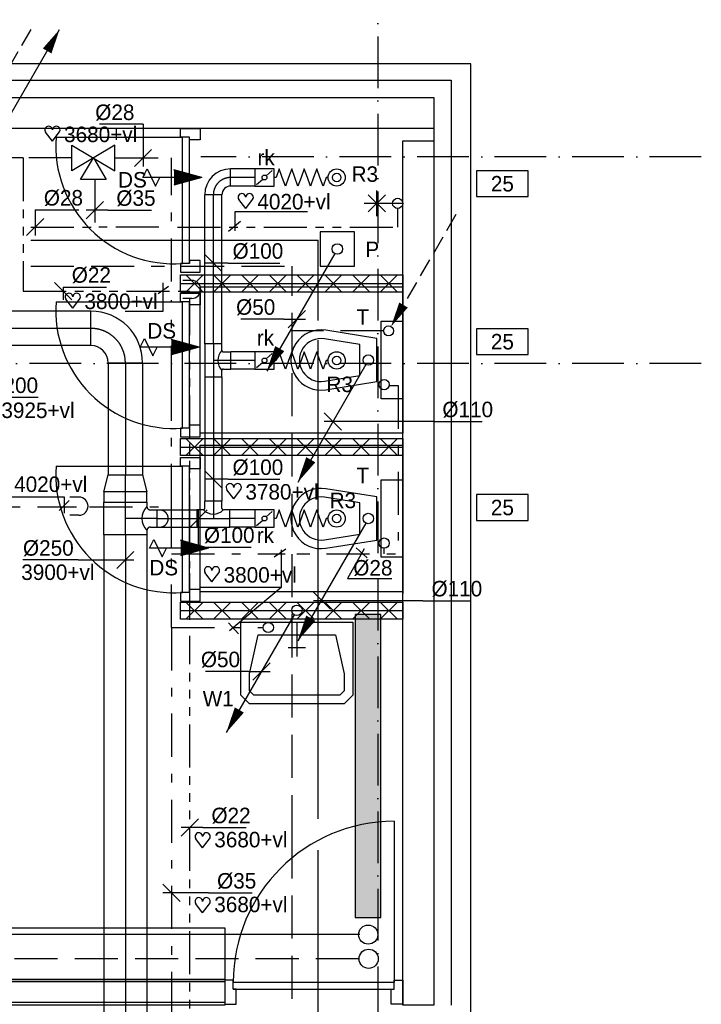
# Model space of a CAD drawing. Extents: x 25315 to 170951, y 867852 to 951952.
# Tile 27 of 119: x 42855 to 50770, y 934719 to 946153. Entities that reach past the tile are written whole.
import ezdxf
from ezdxf.enums import TextEntityAlignment as Align

# ---------------------------------------------------------------- set-up
doc = ezdxf.new("R2010")
doc.units = 0
doc.header["$LTSCALE"] = 100
for name, pattern in [('2322107', [2000, 1000, 1000]), ('2322108', [7, 5, -2]), ('2322109', [10, 5, -2, 1, -2]), ('2322110', [10, 5, -1, 1, -1, 1, -1]), ('2322111', [12, 5, -1, 1, -1, 1, -1, 1, -1]), ('CENTER2', [11.25, 7.5, -1.25, 1.25, -1.25]), ('CENTER4', [5, 3.125, -0.625, 0.625, -0.625]), ('DASHDOT', [9, 6, -1.5, 0, -1.5]), ('LURETOUR', [6, 4, -2])]:
    doc.linetypes.add(name, pattern=pattern)
doc.layers.get('0').update_dxf_attribs({"linetype": 'CONTINUOUS'})
for name, color, linetype in [('AL$7----_STRAMIEN', 1, 'DASHDOT'), ('BL$2----', 7, 'CONTINUOUS'), ('BOUW', 8, 'CONTINUOUS'), ('DOORSNEDE', 1, 'CONTINUOUS'), ('WL5233--', 4, 'CONTINUOUS'), ('WL524---', 4, 'CONTINUOUS'), ('WL531---', 4, 'CONTINUOUS'), ('WL532---', 4, 'CONTINUOUS'), ('WL5327--', 4, 'CONTINUOUS'), ('WL561---', 4, 'CONTINUOUS'), ('WL561---_AANVOER', 4, 'CONTINUOUS'), ('WL561---_RETOUR', 4, 'CONTINUOUS'), ('WL570---', 3, 'CONTINUOUS'), ('WL570---_HARTLIJN', 7, 'CONTINUOUS'), ('WL570---_RETOUR', 3, 'CONTINUOUS'), ('WL570---_TOEVOER', 3, 'CONTINUOUS'), ('WM524---', 1, 'CONTINUOUS'), ('WM531---', 1, 'CONTINUOUS'), ('WM532---', 1, 'CONTINUOUS'), ('WM5327--', 1, 'CONTINUOUS'), ('WM570---', 1, 'CONTINUOUS')]:
    doc.layers.add(name, color=color, linetype=linetype)
doc.styles.add('BURO-018', font='BUROFONT.shx', dxfattribs={"height": 180})

# ---------------------------------------------------------------- blocks, each defined once
blk = doc.blocks.new('LU-1D-K-FA')
at = {"color": 0, "linetype": 'CONTINUOUS'}
for p, q in [((-0.5, 125), (0.5, 125)), ((-0.5, -125), (0.5, -125))]:
    blk.add_line(p, q, dxfattribs=at)
at = {"layer": 'WL570---_HARTLIJN', "linetype": 'CENTER2'}
blk.add_line((-0.5, 0), (0.5, 0), dxfattribs=at)
blk = doc.blocks.new('LDV2121')
at = {"color": 0, "linetype": 'CONTINUOUS'}
blk.add_line((-0.25, -0.433), (-6.75, -11.691), dxfattribs=at)
blk.add_lwpolyline([(-6.75, -11.691, 0, 1, 0), (-5.5, -9.526, 1, 1, 0)], format="xyseb", dxfattribs=at)
blk.add_circle((0, 0), 0.5, dxfattribs=at)
blk = doc.blocks.new('3048303')
at = {"color": 0, "linetype": 'CONTINUOUS'}
for p, q in [((-2.5, 1.5), (2.5, -1.5)), ((-2.5, -1.5), (-2.5, 1.5)), ((2.5, 1.5), (-2.5, -1.5)), ((2.5, -1.5), (2.5, 1.5)), ((-1.5, -2.5), (0, 0)), ((0, 0), (1.5, -2.5)), ((1.5, -2.5), (-1.5, -2.5))]:
    blk.add_line(p, q, dxfattribs=at)
at = {"color": 0, "linetype": 'CONTINUOUS', "style": 'BURO-018', "flags": 1}
blk.add_attdef('CV_MATCODE', (0, 0), '', height=1.8, dxfattribs=at)
blk = doc.blocks.new('LU-1D-K-C8')
at = {"color": 0, "linetype": 'CONTINUOUS'}
for p, q in [((-0.5, 100), (0.5, 100)), ((-0.5, -100), (0.5, -100))]:
    blk.add_line(p, q, dxfattribs=at)
at = {"layer": 'WL570---_HARTLIJN', "linetype": 'CENTER2'}
blk.add_line((-0.5, 0), (0.5, 0), dxfattribs=at)
blk = doc.blocks.new('LDV1107')
at = {"color": 0, "linetype": 'CONTINUOUS'}
blk.add_line((0.25, 0.433), (6.75, 11.691), dxfattribs=at)
blk.add_lwpolyline([(6.75, 11.691, 0, 1, 0), (5.5, 9.526, 1, 1, 0)], format="xyseb", dxfattribs=at)
blk.add_circle((0, 0), 0.5, dxfattribs=at)
blk = doc.blocks.new('LDV3108')
at = {"color": 0, "linetype": 'CONTINUOUS'}
for p, q in [((6.75, 11.691), (5.813, 10.068)), ((5.438, 9.418), (4.5, 7.794)), ((4.125, 7.145), (3.188, 5.521)), ((2.813, 4.871), (1.875, 3.248)), ((1.5, 2.598), (0.563, 0.974))]:
    blk.add_line(p, q, dxfattribs=at)
blk.add_lwpolyline([(0.25, 0.433, 0, 1, 0), (1.5, 2.598, 1, 1, 0)], format="xyseb", dxfattribs=at)
blk.add_circle((0, 0), 0.5, dxfattribs=at)
blk = doc.blocks.new('LU-1D-VCH-FAC8633C')
at = {"color": 0, "linetype": 'CONTINUOUS'}
for p, q in [((60, 125), (0, 125)), ((0, 125), (0, -125)), ((60, 125), (159.1, 100)), ((60, -125), (60, 125)), ((159.1, 100), (159.1, -100)), ((159.1, -100), (60, -125)), ((0, -125), (60, -125))]:
    blk.add_line(p, q, dxfattribs=at)
at = {"layer": 'WL570---_HARTLIJN', "linetype": 'CENTER4'}
blk.add_line((0, 0), (159.1, 0), dxfattribs=at)
blk = doc.blocks.new('LU-1D-T--5A-FA645ABEB9')
at = {"color": 0, "linetype": 'CONTINUOUS'}
for p, q in [((-95.3, -125), (-95.3, 125)), ((-95.3, 125), (95.3, 125)), ((95.3, 125), (95.3, -125)), ((-70, -125), (-95.3, -125)), ((-50, -145), (-50, -185.3)), ((50, -145), (50, -185.3)), ((95.3, -125), (70, -125)), ((-50, -185.3), (50, -185.3))]:
    blk.add_line(p, q, dxfattribs=at)
at = {"color": 0, "linetype": 'CONTINUOUS', "flags": 128}
for points in [[(-50, -145, 0.02182), (-50.1, -142.8, 0.037214), (-50.3, -141.5, 0.006436), (-51, -138.9, 0.02182), (-51.2, -138.2, 0.02182), (-51.9, -136.5, 0.02182), (-52.7, -135, 0.02182), (-53.6, -133.5, 0.02182), (-54.7, -132.1, 0.02182), (-55.9, -130.9, 0.02182), (-57.1, -129.7, 0.02182), (-58.5, -128.6, 0.02182), (-60, -127.7, 0.02182), (-61.5, -126.9, 0.02182), (-63.2, -126.2, 0.02182), (-63.9, -126, 0.006436), (-66.5, -125.3, 0.037214), (-67.8, -125.1, 0.02182), (-70, -125)], [(70, -125, 0.02182), (67.8, -125.1, 0.037214), (66.5, -125.3, 0.006436), (63.9, -126, 0.02182), (63.2, -126.2, 0.02182), (61.5, -126.9, 0.02182), (60, -127.7, 0.02182), (58.5, -128.6, 0.02182), (57.1, -129.7, 0.02182), (55.9, -130.9, 0.02182), (54.7, -132.1, 0.02182), (53.6, -133.5, 0.02182), (52.7, -135, 0.02182), (51.9, -136.5, 0.02182), (51.2, -138.2, 0.02182), (51, -138.9, 0.006436), (50.3, -141.5, 0.037214), (50.1, -142.8, 0.02182), (50, -145)]]:
    blk.add_lwpolyline(points, format="xyb", dxfattribs=at)
at = {"color": 0, "linetype": 'CONTINUOUS'}
blk.add_arc((0, -195), 99, 45, 135, dxfattribs=at)
at = {"layer": 'WL570---_HARTLIJN', "linetype": 'CENTER4'}
for p, q in [((-95.3, 0), (95.3, 0)), ((0, -185.3), (0, 0))]:
    blk.add_line(p, q, dxfattribs=at)
blk = doc.blocks.new('LU-1D-B--1-C85AC8')
at = {"color": 0, "linetype": 'CONTINUOUS'}
for p, q in [((-200, -100), (-200, 100)), ((-100, -200), (100, -200))]:
    blk.add_line(p, q, dxfattribs=at)
for radius in [300, 100]:
    blk.add_arc((-200, -200), radius, 0, 90, dxfattribs=at)
at = {"layer": 'WL570---_HARTLIJN', "linetype": 'CENTER4'}
blk.add_arc((-200, -200), 200, 0, 90, dxfattribs=at)
blk = doc.blocks.new('LU-1D-F-64139')
at = {"color": 0, "linetype": 'CONTINUOUS'}
for p, q in [((-156.7, 0), (-145.6, 0)), ((-145.6, 0), (-127.4, 50)), ((-127.4, 50), (-109.2, 0)), ((-109.2, 0), (-91, -50)), ((-91, -50), (-72.8, 0)), ((-72.8, 0), (-54.6, 50)), ((-54.6, 50), (-36.4, 0)), ((-36.4, 0), (-18.2, -50)), ((-18.2, -50), (0, 0)), ((0, 0), (18.2, 50)), ((18.2, 50), (36.4, 0)), ((36.4, 0), (54.6, -50)), ((54.6, -50), (72.8, 0)), ((72.8, 0), (91, 50)), ((91, 50), (109.2, 0)), ((109.2, 0), (127.4, -50)), ((127.4, -50), (145.6, 0)), ((145.6, 0), (156.7, 0))]:
    blk.add_line(p, q, dxfattribs=at)
blk = doc.blocks.new('LU-1D-KL-646F')
at = {"color": 0, "linetype": 'CONTINUOUS'}
for p, q in [((-55.9, 50), (-55.9, -50)), ((55.9, 50), (-55.9, 50)), ((45.4, 40.7), (10.4, 9.3)), ((55.9, -50), (55.9, 50)), ((-55.9, -50), (55.9, -50)), ((-10.4, -9.3), (-45.4, -40.7))]:
    blk.add_line(p, q, dxfattribs=at)
blk.add_circle((0, 0), 14, dxfattribs=at)
blk = doc.blocks.new('LU-ORND')
at = {"color": 0, "linetype": 'CONTINUOUS'}
for p, q in [((-3, 1.5), (-3, -1.5)), ((3, 1.5), (-3, 1.5)), ((3, -1.5), (3, 1.5)), ((-3, -1.5), (3, -1.5))]:
    blk.add_line(p, q, dxfattribs=at)
blk = doc.blocks.new('2322401')
at = {"color": 0, "linetype": 'CONTINUOUS'}
for p, q in [((-0.5, 0.5, 1), (-0.5, 0.5)), ((-0.5, 0.5, 1), (-0.5, -0.5, 1)), ((0.5, 0.5, 1), (-0.5, 0.5, 1)), ((0.5, 0.5), (-0.5, 0.5)), ((-0.5, 0.5), (-0.5, -0.5)), ((0.5, 0.5, 1), (0.5, 0.5)), ((0.5, -0.5, 1), (0.5, 0.5, 1)), ((0.5, -0.5), (0.5, 0.5)), ((-0.5, -0.5, 1), (-0.5, -0.5)), ((-0.5, -0.5, 1), (0.5, -0.5, 1)), ((-0.5, -0.5), (0.5, -0.5)), ((0.5, -0.5, 1), (0.5, -0.5))]:
    blk.add_line(p, q, dxfattribs=at)
blk = doc.blocks.new('CVHATCH1')
at = {"color": 0, "linetype": 'CONTINUOUS'}
blk.add_solid([(-0.5, -0.5), (0.5, -0.5), (-0.5, 0.5), (0.5, 0.5)], dxfattribs=at)
blk = doc.blocks.new('*U381', base_point=(32825.9, 19544.1))
at = {"color": 0, "linetype": 'CONTINUOUS'}
for p, q in [((32875.9, 19494.1), (32775.9, 19594.1)), ((33040.3, 19544.1), (32775.9, 19544.1)), ((33040.3, 19544.1), (33293.5, 19544.1))]:
    blk.add_line(p, q, dxfattribs=at)
at = {"color": 0, "linetype": 'CONTINUOUS', "style": 'BURO-018'}
blk.add_text('%%C35', height=90, dxfattribs=at).set_placement((33090.3, 19569.1))
blk = doc.blocks.new('*U382', base_point=(32932.5, 19796.2))
at = {"color": 0, "linetype": 'CONTINUOUS'}
for p, q in [((32982.5, 19846.2), (32882.5, 19746.2)), ((33007.5, 19796.2), (32882.5, 19796.2)), ((33007.5, 19796.2), (33259.4, 19796.2))]:
    blk.add_line(p, q, dxfattribs=at)
at = {"color": 0, "linetype": 'CONTINUOUS', "style": 'BURO-018'}
blk.add_text('%%C22', height=90, dxfattribs=at).set_placement((33057.5, 19821.2))
blk = doc.blocks.new('*U401', base_point=(32432.8, 20513.5))
at = {"color": 0, "linetype": 'CONTINUOUS'}
for p, q in [((32508, 20463.7), (32607.7, 20563.4)), ((32282.8, 20513.5), (31962.9, 20513.5)), ((32282.8, 20513.5), (32607.8, 20513.5))]:
    blk.add_line(p, q, dxfattribs=at)
at = {"layer": 'WM570---', "linetype": 'CONTINUOUS', "style": 'BURO-018'}
blk.add_text('%%c250', height=90, dxfattribs=at).set_placement((32257.8, 20538.5), align=Align.RIGHT)
blk = doc.blocks.new('*U415', base_point=(32380.7, 23508.3))
at = {"color": 0, "linetype": 'CONTINUOUS'}
for p, q in [((32430.7, 23558.3), (32330.7, 23458.3)), ((32455.7, 23508.3), (32330.7, 23508.3)), ((32455.7, 23508.3), (32708.9, 23508.3))]:
    blk.add_line(p, q, dxfattribs=at)
at = {"color": 0, "linetype": 'CONTINUOUS', "style": 'BURO-018'}
blk.add_text('%%C35', height=90, dxfattribs=at).set_placement((32505.7, 23533.3))
blk = doc.blocks.new('LU-ORNAM-646410')
at = {"color": 0, "linetype": 'CONTINUOUS'}
for radius in [50, 25]:
    blk.add_circle((0, 0), radius, dxfattribs=at)
blk = doc.blocks.new('*U416', base_point=(32660.5, 23811.1))
at = {"color": 0, "linetype": 'CONTINUOUS'}
for p, q in [((32660.5, 24006.6), (32407.4, 24006.6)), ((32660.5, 24006.6), (32660.5, 23761.1)), ((32710.5, 23861.1), (32610.5, 23761.1))]:
    blk.add_line(p, q, dxfattribs=at)
at = {"color": 0, "linetype": 'CONTINUOUS', "style": 'BURO-018'}
blk.add_text('%%C28', height=90, dxfattribs=at).set_placement((32610.5, 24031.6), align=Align.RIGHT)
blk = doc.blocks.new('*U417', base_point=(33348.5, 20829.5))
at = {"color": 0, "linetype": 'CONTINUOUS'}
for p, q in [((33398.5, 20879.5), (33298.5, 20779.5)), ((33273.5, 20829.5), (33023.6, 20829.5)), ((33273.5, 20829.5), (33398.5, 20829.5))]:
    blk.add_line(p, q, dxfattribs=at)
at = {"color": 0, "linetype": 'CONTINUOUS', "style": 'BURO-018'}
blk.add_text('%%c50', height=90, dxfattribs=at).set_placement((33223.5, 20854.5), align=Align.RIGHT)
blk = doc.blocks.new('*U418', base_point=(33553.2, 22875.7))
at = {"color": 0, "linetype": 'CONTINUOUS'}
for p, q in [((33478.2, 22875.7), (33228.2, 22875.7)), ((33478.2, 22875.7), (33603.2, 22875.7)), ((33603.2, 22925.7), (33503.2, 22825.7))]:
    blk.add_line(p, q, dxfattribs=at)
at = {"color": 0, "linetype": 'CONTINUOUS', "style": 'BURO-018'}
blk.add_text('%%c50', height=90, dxfattribs=at).set_placement((33428.2, 22900.7), align=Align.RIGHT)
blk = doc.blocks.new('*U419', base_point=(33762.3, 22281.1))
at = {"color": 0, "linetype": 'CONTINUOUS'}
for p, q in [((33812.3, 22231.1), (33712.3, 22331.1)), ((34348.3, 22281.1), (33712.3, 22281.1)), ((34348.3, 22281.1), (34628.3, 22281.1))]:
    blk.add_line(p, q, dxfattribs=at)
at = {"color": 0, "linetype": 'CONTINUOUS', "style": 'BURO-018'}
blk.add_text('%%c110', height=90, dxfattribs=at).set_placement((34398.3, 22306.1))
blk = doc.blocks.new('LU-1D-K-64')
at = {"color": 0, "linetype": 'CONTINUOUS'}
for p, q in [((-0.5, 50), (0.5, 50)), ((-0.5, -50), (0.5, -50))]:
    blk.add_line(p, q, dxfattribs=at)
at = {"layer": 'WL570---_HARTLIJN', "linetype": 'CENTER2'}
blk.add_line((-0.5, 0), (0.5, 0), dxfattribs=at)
blk = doc.blocks.new('LU-1D-T-5A-64645ABE65')
at = {"color": 0, "linetype": 'CONTINUOUS'}
for p, q in [((-50, 58), (-50, 101.3)), ((50, 101.3), (-50, 101.3)), ((50, 58), (50, 101.3)), ((-58, 50), (-95.4, 50)), ((-95.4, 50), (-95.4, -50)), ((95.4, 50), (58, 50)), ((95.4, -50), (95.4, 50)), ((-95.4, -50), (95.4, -50))]:
    blk.add_line(p, q, dxfattribs=at)
at = {"color": 0, "linetype": 'CONTINUOUS', "flags": 128}
for points in [[(-58, 50, 0.02182), (-57.1, 50, 0.037214), (-56.6, 50.1, 0.006436), (-55.6, 50.4, 0.02182), (-55.3, 50.5, 0.02182), (-54.6, 50.7, 0.02182), (-54, 51.1, 0.02182), (-53.4, 51.4, 0.02182), (-52.9, 51.9, 0.02182), (-52.3, 52.3, 0.02182), (-51.9, 52.9, 0.02182), (-51.4, 53.4, 0.02182), (-51.1, 54, 0.02182), (-50.7, 54.6, 0.02182), (-50.5, 55.3, 0.02182), (-50.4, 55.6, 0.006436), (-50.1, 56.6, 0.037214), (-50, 57.1, 0.02182), (-50, 58)], [(50, 58, 0.02182), (50, 57.1, 0.037214), (50.1, 56.6, 0.006436), (50.4, 55.6, 0.02182), (50.5, 55.3, 0.02182), (50.7, 54.6, 0.02182), (51.1, 54, 0.02182), (51.4, 53.4, 0.02182), (51.9, 52.9, 0.02182), (52.3, 52.3, 0.02182), (52.9, 51.9, 0.02182), (53.4, 51.4, 0.02182), (54, 51.1, 0.02182), (54.6, 50.7, 0.02182), (55.3, 50.5, 0.02182), (55.6, 50.4, 0.006436), (56.6, 50.1, 0.037214), (57.1, 50, 0.02182), (58, 50)]]:
    blk.add_lwpolyline(points, format="xyb", dxfattribs=at)
at = {"color": 0, "linetype": 'CONTINUOUS'}
blk.add_arc((0, 108), 82, 225, 315, dxfattribs=at)
at = {"layer": 'WL570---_HARTLIJN', "linetype": 'CENTER4'}
for p, q in [((0, 101.3), (0, 0)), ((-95.4, 0), (95.4, 0))]:
    blk.add_line(p, q, dxfattribs=at)
blk = doc.blocks.new('LU-1D-B--1-645A64')
at = {"color": 0, "linetype": 'CONTINUOUS'}
for p, q in [((-100, -50), (-100, 50)), ((-50, -100), (50, -100))]:
    blk.add_line(p, q, dxfattribs=at)
for radius in [150, 50]:
    blk.add_arc((-100, -100), radius, 0, 90, dxfattribs=at)
at = {"layer": 'WL570---_HARTLIJN', "linetype": 'CENTER4'}
blk.add_arc((-100, -100), 100, 0, 90, dxfattribs=at)
blk = doc.blocks.new('*U420', base_point=(31731.7, 22721.6))
at = {"color": 0, "linetype": 'CONTINUOUS'}
for p, q in [((31681.9, 22771.7), (31781.6, 22871.4)), ((31731.7, 22421.6), (31731.7, 22871.6)), ((31731.7, 22421.6), (32051.7, 22421.6))]:
    blk.add_line(p, q, dxfattribs=at)
at = {"layer": 'WM570---', "linetype": 'CONTINUOUS', "style": 'BURO-018'}
blk.add_text('%%c200', height=90, dxfattribs=at).set_placement((31756.7, 22446.6))
blk = doc.blocks.new('*U422', base_point=(24558.7, 25162.7))
at = {"color": 0, "linetype": 'CONTINUOUS'}
for p, q in [((24558.7, 25262.7), (24558.7, 25112.7)), ((24558.7, 25262.7), (24811.8, 25262.7)), ((24608.7, 25212.7), (24508.7, 25112.7))]:
    blk.add_line(p, q, dxfattribs=at)
at = {"color": 0, "linetype": 'CONTINUOUS', "style": 'BURO-018'}
blk.add_text('%%C28', height=90, dxfattribs=at).set_placement((24608.7, 25287.7))
blk = doc.blocks.new('*U423', base_point=(24720.9, 24790.1))
at = {"color": 0, "linetype": 'CONTINUOUS'}
for p, q in [((24670.9, 24840.1), (24770.9, 24740.1)), ((24720.9, 24814.4), (24720.9, 24740.1)), ((24720.9, 24814.4), (24972.8, 24814.4))]:
    blk.add_line(p, q, dxfattribs=at)
at = {"color": 0, "linetype": 'CONTINUOUS', "style": 'BURO-018'}
blk.add_text('%%C22', height=90, dxfattribs=at).set_placement((24770.9, 24839.4))
blk = doc.blocks.new('*U425', base_point=(25642.9, 23701.4))
at = {"color": 0, "linetype": 'CONTINUOUS'}
for p, q in [((25642.7, 23651.5), (25543, 23751.2)), ((25679.3, 23701.4), (25542.9, 23701.4)), ((25679.3, 23701.4), (25979.2, 23701.4))]:
    blk.add_line(p, q, dxfattribs=at)
at = {"layer": 'WM570---', "linetype": 'CONTINUOUS', "style": 'BURO-018'}
blk.add_text('%%c100', height=90, dxfattribs=at).set_placement((25704.3, 23726.4))
blk = doc.blocks.new('HART')
at = {"color": 1}
for q in [(-39.7, 52.4), (39.7, 52.4)]:
    blk.add_line((0, 0), q, dxfattribs=at)
for centre, start, end in [((-22.1, 65.7), 0, 217.1867), ((22.1, 65.7), 322.8133, 180)]:
    blk.add_arc(centre, 22.1, start, end, dxfattribs=at)
blk = doc.blocks.new('LDS')
at = {"color": 0, "linetype": 'CONTINUOUS'}
for p, q in [((0, 1), (1, 1)), ((0, -1), (1, -1))]:
    blk.add_line(p, q, dxfattribs=at)
blk.add_arc((0, 0), 1, 90, 270, dxfattribs=at)

msp = doc.modelspace()

# ---------------------------------------------------------------- linework, layer by layer
at = {"layer": 'AL$7----_STRAMIEN', "color": 1}
for p, q in [((47015.3, 946859.8), (47015.3, 922417.3)), ((50769.6, 944560.3), (44958.3, 944560.3)), ((50769.6, 942160.3), (28713.6, 942160.3))]:
    msp.add_line(p, q, dxfattribs=at)
at = {"layer": 'BL$2----', "color": 1}
for p, q in [((46198.2, 943922.8), (45353, 943922.8)), ((45353, 943922.8), (45353, 943700.8)), ((43374.2, 940607), (42549.2, 940607)), ((43374.2, 940420.4), (43374.2, 940607)), ((43311.9, 940451.5), (43428.6, 940568.1))]:
    msp.add_line(p, q, dxfattribs=at)
at = {"layer": 'BOUW'}
for p, q in [((48095.3, 945640.3), (32255.3, 945640.3)), ((48095.3, 918269.2), (48095.3, 945640.3)), ((47303.3, 944890.3), (44903.3, 944890.3)), ((47303.3, 944890.3), (44903.3, 944890.3)), ((47303.3, 944890.3), (44903.3, 944890.3)), ((44745.3, 943322.3), (44745.3, 944790.3)), ((44825.3, 943322.3), (44825.3, 944790.3)), ((44951.3, 943356.3), (44825.3, 943356.3)), ((44825.3, 943356.3), (44825.3, 943322.3)), ((44951.3, 943222.3), (44951.3, 943356.3)), ((44825.3, 943322.3), (44723.3, 943322.3)), ((44723.3, 943322.3), (44723.3, 943222.3)), ((44723.3, 943222.3), (44951.3, 943222.3)), ((44723.3, 943190.3), (47303.3, 943190.3)), ((44723.3, 943190.3), (47303.3, 943190.3)), ((44723.3, 942990.3), (44723.3, 943190.3)), ((44723.3, 942990.3), (44723.3, 943190.3)), ((44984.5, 943190.3), (44784.5, 942990.3)), ((44784.5, 943190.3), (44984.5, 942990.3)), ((44984.5, 943190.3), (44784.5, 942990.3)), ((44784.5, 943190.3), (44984.5, 942990.3)), ((45307, 943190.3), (45107, 942990.3)), ((45107, 943190.3), (45307, 942990.3)), ((45307, 943190.3), (45107, 942990.3)), ((45107, 943190.3), (45307, 942990.3)), ((45629.5, 943190.3), (45429.5, 942990.3)), ((45429.5, 943190.3), (45629.5, 942990.3)), ((45629.5, 943190.3), (45429.5, 942990.3)), ((45429.5, 943190.3), (45629.5, 942990.3)), ((45952, 943190.3), (45752, 942990.3)), ((45752, 943190.3), (45952, 942990.3)), ((45952, 943190.3), (45752, 942990.3)), ((45752, 943190.3), (45952, 942990.3)), ((46274.5, 943190.3), (46074.5, 942990.3)), ((46074.5, 943190.3), (46274.5, 942990.3)), ((46274.5, 943190.3), (46074.5, 942990.3)), ((46074.5, 943190.3), (46274.5, 942990.3)), ((46597, 943190.3), (46397, 942990.3)), ((46397, 943190.3), (46597, 942990.3)), ((46597, 943190.3), (46397, 942990.3)), ((46397, 943190.3), (46597, 942990.3)), ((46919.5, 943190.3), (46719.5, 942990.3)), ((46719.5, 943190.3), (46919.5, 942990.3)), ((46919.5, 943190.3), (46719.5, 942990.3)), ((46719.5, 943190.3), (46919.5, 942990.3)), ((47242, 943190.3), (47042, 942990.3)), ((47042, 943190.3), (47242, 942990.3)), ((47242, 943190.3), (47042, 942990.3)), ((47042, 943190.3), (47242, 942990.3)), ((47303.3, 943190.3), (47303.3, 942990.3)), ((47303.3, 943190.3), (47303.3, 942990.3)), ((44723.3, 943090.3), (47303.3, 943090.3)), ((44951.3, 943050.3), (47303.3, 943050.3)), ((44951.3, 941350.3), (44951.3, 943050.3)), ((47303.3, 943050.3), (47303.3, 941350.3)), ((47303.3, 942990.3), (44723.3, 942990.3)), ((47303.3, 942990.3), (44723.3, 942990.3)), ((44723.3, 942977.5), (44951.3, 942977.5)), ((44723.3, 942877.5), (44723.3, 942977.5)), ((44951.3, 942977.5), (44951.3, 942843.5)), ((43277.3, 942877.5), (44745.3, 942877.5)), ((44825.3, 942877.5), (44723.3, 942877.5)), ((44745.3, 941409.5), (44745.3, 942877.5)), ((44825.3, 941409.5), (44825.3, 942877.5)), ((44825.3, 942843.5), (44825.3, 942877.5)), ((44951.3, 942843.5), (44825.3, 942843.5)), ((47003.3, 942450.3), (46408.8, 942545.8)), ((46503.3, 942550.3), (46503.3, 942550.3)), ((46803.3, 942381.1), (46392.9, 942447.1)), ((47003.3, 941950.3), (47003.3, 942450.3)), ((46803.3, 942019.4), (46803.3, 942381.1)), ((46153.3, 942300.3), (46153.3, 942300.3)), ((46392.9, 941953.4), (46803.3, 942019.4)), ((46408.8, 941854.7), (47003.3, 941950.3)), ((44825.3, 941409.5), (44723.3, 941409.5)), ((44723.3, 941409.5), (44723.3, 941309.5)), ((44951.3, 941443.5), (44825.3, 941443.5)), ((44825.3, 941443.5), (44825.3, 941409.5)), ((44951.3, 941309.5), (44951.3, 941443.5)), ((44723.3, 941309.5), (44951.3, 941309.5)), ((44723.3, 941290.3), (47303.3, 941290.3)), ((44723.3, 941290.3), (47303.3, 941290.3)), ((44723.3, 941090.3), (44723.3, 941290.3)), ((44723.3, 941090.3), (44723.3, 941290.3)), ((44984.5, 941290.3), (44784.5, 941090.3)), ((44784.5, 941290.3), (44984.5, 941090.3)), ((44984.5, 941290.3), (44784.5, 941090.3)), ((44784.5, 941290.3), (44984.5, 941090.3)), ((47303.3, 941350.3), (44951.3, 941350.3)), ((45307, 941290.3), (45107, 941090.3)), ((45107, 941290.3), (45307, 941090.3)), ((45307, 941290.3), (45107, 941090.3)), ((45107, 941290.3), (45307, 941090.3)), ((45629.5, 941290.3), (45429.5, 941090.3)), ((45429.5, 941290.3), (45629.5, 941090.3)), ((45629.5, 941290.3), (45429.5, 941090.3)), ((45429.5, 941290.3), (45629.5, 941090.3)), ((45952, 941290.3), (45752, 941090.3)), ((45752, 941290.3), (45952, 941090.3)), ((45952, 941290.3), (45752, 941090.3)), ((45752, 941290.3), (45952, 941090.3)), ((46274.5, 941290.3), (46074.5, 941090.3)), ((46074.5, 941290.3), (46274.5, 941090.3)), ((46274.5, 941290.3), (46074.5, 941090.3)), ((46074.5, 941290.3), (46274.5, 941090.3)), ((46597, 941290.3), (46397, 941090.3)), ((46397, 941290.3), (46597, 941090.3)), ((46597, 941290.3), (46397, 941090.3)), ((46397, 941290.3), (46597, 941090.3)), ((46919.5, 941290.3), (46719.5, 941090.3)), ((46719.5, 941290.3), (46919.5, 941090.3)), ((46919.5, 941290.3), (46719.5, 941090.3)), ((46719.5, 941290.3), (46919.5, 941090.3)), ((47242, 941290.3), (47042, 941090.3)), ((47042, 941290.3), (47242, 941090.3)), ((47242, 941290.3), (47042, 941090.3)), ((47042, 941290.3), (47242, 941090.3)), ((47303.3, 941290.3), (47303.3, 941090.3)), ((47303.3, 941290.3), (47303.3, 941090.3)), ((47303.3, 941290.3), (47303.3, 939490.3)), ((44723.3, 941190.3), (47303.3, 941190.3)), ((44951.3, 941210.3), (47303.3, 941210.3)), ((44951.3, 939510.3), (44951.3, 941210.3)), ((47303.3, 941210.3), (47303.3, 939510.3)), ((47303.3, 941090.3), (44723.3, 941090.3)), ((47303.3, 941090.3), (44723.3, 941090.3)), ((44723.3, 941069.2), (44951.3, 941069.2)), ((44723.3, 940969.2), (44723.3, 941069.2)), ((44951.3, 941069.2), (44951.3, 940935.2)), ((43277.3, 940969.2), (44745.3, 940969.2)), ((44825.3, 940969.2), (44723.3, 940969.2)), ((44745.3, 939501.2), (44745.3, 940969.2)), ((44825.3, 940935.2), (44825.3, 940969.2)), ((44825.3, 939501.2), (44825.3, 940969.2)), ((44951.3, 940935.2), (44825.3, 940935.2)), ((46503.3, 940710.3), (46503.3, 940710.3)), ((46803.3, 940541.1), (46392.9, 940607.1)), ((47003.3, 940610.3), (46408.8, 940705.8)), ((47003.3, 940110.3), (47003.3, 940610.3)), ((46803.3, 940179.4), (46803.3, 940541.1)), ((46153.3, 940460.3), (46153.3, 940460.3)), ((46392.9, 940113.4), (46803.3, 940179.4)), ((46408.8, 940014.7), (47003.3, 940110.3)), ((44723.3, 939501.2), (44723.3, 939401.2)), ((44825.3, 939501.2), (44723.3, 939501.2)), ((44951.3, 939535.2), (44825.3, 939535.2)), ((44825.3, 939535.2), (44825.3, 939501.2)), ((44951.3, 939401.2), (44951.3, 939535.2)), ((47303.3, 939510.3), (44951.3, 939510.3)), ((44723.3, 939401.2), (44951.3, 939401.2)), ((44723.3, 939390.3), (47303.3, 939390.3)), ((44723.3, 939390.3), (47303.3, 939390.3)), ((44723.3, 939190.3), (44723.3, 939390.3)), ((44723.3, 939190.3), (44723.3, 939390.3)), ((44984.5, 939390.3), (44784.5, 939190.3)), ((44784.5, 939390.3), (44984.5, 939190.3)), ((44984.5, 939390.3), (44784.5, 939190.3)), ((44784.5, 939390.3), (44984.5, 939190.3)), ((45307, 939390.3), (45107, 939190.3)), ((45107, 939390.3), (45307, 939190.3)), ((45307, 939390.3), (45107, 939190.3)), ((45107, 939390.3), (45307, 939190.3)), ((45629.5, 939390.3), (45429.5, 939190.3)), ((45429.5, 939390.3), (45629.5, 939190.3)), ((45629.5, 939390.3), (45429.5, 939190.3)), ((45429.5, 939390.3), (45629.5, 939190.3)), ((45952, 939390.3), (45752, 939190.3)), ((45752, 939390.3), (45952, 939190.3)), ((45952, 939390.3), (45752, 939190.3)), ((45752, 939390.3), (45952, 939190.3)), ((46274.5, 939390.3), (46074.5, 939190.3)), ((46074.5, 939390.3), (46274.5, 939190.3)), ((46274.5, 939390.3), (46074.5, 939190.3)), ((46074.5, 939390.3), (46274.5, 939190.3)), ((46597, 939390.3), (46397, 939190.3)), ((46397, 939390.3), (46597, 939190.3)), ((46597, 939390.3), (46397, 939190.3)), ((46397, 939390.3), (46597, 939190.3)), ((46919.5, 939390.3), (46719.5, 939190.3)), ((46719.5, 939390.3), (46919.5, 939190.3)), ((46919.5, 939390.3), (46719.5, 939190.3)), ((46719.5, 939390.3), (46919.5, 939190.3)), ((47242, 939390.3), (47042, 939190.3)), ((47042, 939390.3), (47242, 939190.3)), ((47242, 939390.3), (47042, 939190.3)), ((47042, 939390.3), (47242, 939190.3)), ((47303.3, 939390.3), (47303.3, 939190.3)), ((47303.3, 939390.3), (47303.3, 939190.3)), ((44723.3, 939290.3), (47303.3, 939290.3)), ((47303.3, 939190.3), (44723.3, 939190.3)), ((47303.3, 939190.3), (44723.3, 939190.3)), ((45424, 938557.5), (45424, 939157.5)), ((45424, 939157.5), (46724, 939157.5)), ((46074, 939157.5), (46074, 938757.5)), ((46724, 939157.5), (46724, 938557.5)), ((45524, 938557.5), (45624, 939007.5)), ((45624, 939007.5), (46524, 939007.5)), ((46524, 939007.5), (46624, 938557.5)), ((46174, 938857.5), (45974, 938857.5)), ((45424, 938307.5), (45424, 938557.5)), ((45524, 938357.5), (45524, 938557.5)), ((46624, 938557.5), (46624, 938357.5)), ((46724, 938557.5), (46724, 938307.5)), ((45574, 938307.5), (45524, 938357.5)), ((46624, 938357.5), (46574, 938307.5)), ((45524, 938207.5), (45424, 938307.5)), ((46624, 938207.5), (45524, 938207.5)), ((46574, 938307.5), (45574, 938307.5)), ((46724, 938307.5), (46624, 938207.5)), ((45335.3, 934895.6), (47203.3, 934895.6))]:
    msp.add_line(p, q, dxfattribs=at)
for points in [[(32255.3, 945450.3), (47863.3, 945450.3), (47863.3, 934708.6)], [(32255.3, 945250.3), (47663.3, 945250.3), (47663.3, 934708.6)], [(44723.3, 944890.3), (44951.3, 944890.3), (44951.3, 944756.3), (44825.3, 944756.3), (44825.3, 944790.3), (44723.3, 944790.3), (44723.3, 944890.3)], [(43277.3, 944790.3), (44745.3, 944790.3)], [(47003.3, 943870), (47003.3, 944170)], [(46903.3, 943920), (47103.3, 944120)], [(47103.3, 943920), (46903.3, 944120)], [(47303.3, 944020), (46853.3, 944020)], [(47303.3, 941750.3), (47053.3, 941750.3), (47053.3, 942650.3), (47303.3, 942650.3), (47303.3, 941750.3)], [(47303.3, 939910.3), (47053.3, 939910.3), (47053.3, 940810.3), (47303.3, 940810.3), (47303.3, 939910.3)], [(47203.3, 936843.6), (47203.3, 934975.6)], [(45235.3, 934997.6), (45235.3, 934719.6), (45369.3, 934719.6), (45369.3, 934895.6), (45335.3, 934895.6), (45335.3, 934997.6), (45235.3, 934997.6)], [(47303.3, 934997.6), (47303.3, 934719.6), (47169.3, 934719.6), (47169.3, 934895.6), (47203.3, 934895.6), (47203.3, 934997.6), (47303.3, 934997.6)], [(45235.3, 934978.6), (32615.3, 934978.6)], [(45335.3, 934975.6), (47203.3, 934975.6)], [(45235.3, 934738.6), (32615.3, 934738.6)]]:
    msp.add_lwpolyline(points, dxfattribs=at)
for points in [[(32255.3, 945250.3), (47663.3, 945250.3), (47663.3, 944890.3), (32255.3, 944890.3)], [(47303.3, 934708.6), (47303.3, 944746.4), (47663.3, 944746.4), (47663.3, 934708.6)], [(32615.3, 942824.3), (33215.3, 942824.3), (33215.3, 935608.6), (45235.3, 935608.6), (45235.3, 935008.6), (32615.3, 935008.6)], [(45235.3, 934708.6), (32615.3, 934708.6), (32615.3, 935008.6), (45235.3, 935008.6)]]:
    msp.add_lwpolyline(points, close=True, dxfattribs=at)
for centre, radius, start, end in [((44645.2, 944690.2), 1371.6, 175.8145, 274.1855), ((44645.2, 942777.4), 1371.6, 175.8145, 274.1855), ((46353.3, 942200.3), 350, 80.86729, 279.13271), ((46353.3, 942200.3), 250, 80.86729, 279.13271), ((44645.2, 940869.1), 1371.6, 175.8145, 274.1855), ((46353.3, 940360.3), 350, 80.86729, 279.13271), ((46353.3, 940360.3), 250, 80.86729, 279.13271), ((47203.3, 934975.6), 1868, 90, 180)]:
    msp.add_arc(centre, radius, start, end, dxfattribs=at)
at = {"layer": 'DOORSNEDE', "color": 1}
for p, q in [((44970.3, 944319.9), (44645.2, 944410.2)), ((44970.3, 944319.9), (44284, 944319.9)), ((44970.3, 944319.9), (44645.2, 944229.7)), ((44939.4, 942350), (44614.3, 942440.3)), ((44939.4, 942350), (44253.1, 942350)), ((44939.4, 942350), (44614.3, 942259.7)), ((45047.6, 940017), (44722.5, 940107.2)), ((45047.6, 940017), (44361.3, 940017)), ((45047.6, 940017), (44722.5, 939926.7))]:
    msp.add_line(p, q, dxfattribs=at)
for points in [[(44645.2, 944410.2), (44645.2, 944319.9), (44970.3, 944319.9)], [(44614.3, 942440.3), (44614.3, 942350), (44939.4, 942350)], [(44722.5, 940107.2), (44722.5, 940017), (45047.6, 940017)]]:
    msp.add_solid(points, dxfattribs=at)
at = {"layer": 'WL5233--', "color": 3}
for p, q in [((46343.1, 943690.3), (46343.1, 943290.3)), ((46743.1, 943690.3), (46343.1, 943690.3)), ((46743.1, 943290.3), (46743.1, 943690.3)), ((46343.1, 943290.3), (46743.1, 943290.3))]:
    msp.add_line(p, q, dxfattribs=at)
at = {"layer": 'WL531---', "linetype": '2322109'}
for p, q in [((43961.2, 944546.9), (44618.5, 944546.9)), ((44618.5, 943113.5), (44618.5, 944546.9)), ((44618.5, 941868.9), (44618.5, 942894.9)), ((44618.5, 940496.2), (44618.5, 941868.9)), ((47153.9, 941903.2), (47249.3, 941903.2)), ((47249.3, 941903.2), (47249.3, 939948.5)), ((38061, 940496.2), (43515.9, 940496.2)), ((43665.9, 940496.2), (44618.5, 940496.2)), ((44618.5, 940028.9), (44618.5, 940496.2)), ((44618.5, 939094.2), (44618.5, 940028.9)), ((44618.5, 939948.5), (45936.1, 939948.5)), ((46074, 939948.5), (46223.3, 939948.5)), ((46418.6, 939948.5), (47249.3, 939948.5)), ((47084.9, 940020.1), (47084.9, 939951.2)), ((44618.5, 939094.2), (45682.9, 939094.2)), ((44618.5, 939094.2), (44618.5, 933061.6))]:
    msp.add_line(p, q, dxfattribs=at)
at = {"layer": 'WL532---', "linetype": '2322110'}
for p, q in [((42895.7, 944546.9), (41143.4, 944546.9)), ((43461.2, 944546.9), (42895.7, 944546.9)), ((43728, 944296.9), (43728, 943745)), ((47244, 943745), (47244, 943960.7)), ((42983.7, 943745), (43728, 943745)), ((44472.3, 943745), (43728, 943745)), ((44688.2, 943745), (47244, 943745))]:
    msp.add_line(p, q, dxfattribs=at)
at = {"layer": 'WL532---', "color": 1}
for centre in [(47244, 944020), (47087.1, 941914.8), (47087.1, 940074.8), (45742.1, 939094.2)]:
    msp.add_circle(centre, 59.3, dxfattribs=at)
at = {"layer": 'WL5327--', "linetype": '2322111'}
for p, q in [((42895.7, 944546.9), (42895.7, 942999.9)), ((42895.7, 942999.9), (44831.6, 942999.9)), ((44729.2, 942999.9), (44831.6, 942999.9)), ((44831.3, 940089), (44831.2, 942918.5)), ((44831.6, 940130.1), (44831.6, 941719)), ((44831.3, 939181.8), (44831.3, 939824.9)), ((44831.6, 939226.7), (44831.6, 939865.3)), ((44831.6, 918269.2), (44831.3, 938998.1))]:
    msp.add_line(p, q, dxfattribs=at)
at = {"layer": 'WL561---', "color": 1}
for centre in [(46902.2, 935528), (46907.5, 935247.5)]:
    msp.add_circle(centre, 111.3, dxfattribs=at)
at = {"layer": 'WL561---_AANVOER', "linetype": '2322107'}
for p, q in [((42983.7, 943591.2), (46320.1, 943591.2)), ((46320.1, 942658.8), (46320.1, 943591.2)), ((46320.1, 936872.8), (46320.1, 942432.2)), ((46320.1, 923684.6), (46320.1, 936507)), ((34296.4, 935533.2), (46803, 935533.2))]:
    msp.add_line(p, q, dxfattribs=at)
at = {"layer": 'WL561---_RETOUR', "linetype": '2322108'}
for p, q in [((42983.7, 943291.2), (44538.2, 943291.2)), ((44729.2, 943291.2), (46020.1, 943291.2)), ((46020.1, 936647.8), (46020.1, 943291.2)), ((47080.9, 942539.4), (46020.1, 942539.4)), ((46020.1, 923581.5), (46020.1, 936647.8)), ((46795.2, 935247), (34953.8, 935247))]:
    msp.add_line(p, q, dxfattribs=at)
at = {"layer": 'WL570---', "color": 1}
for p, q in [((44284, 944319.9), (44334, 944419.9)), ((44334, 944419.9), (44434, 944219.9)), ((44434, 944219.9), (44484, 944319.9)), ((44464.7, 942971.7), (44582.9, 943060.3)), ((44517.9, 943095.8), (44517.9, 942764.9)), ((44517.9, 942764.9), (44080.4, 942764.9)), ((44253.1, 942350), (44303.1, 942450)), ((44303.1, 942450), (44403.1, 942250)), ((44403.1, 942250), (44453.1, 942350)), ((44361.3, 940017), (44411.3, 940117)), ((44411.3, 940117), (44511.3, 939917)), ((44511.3, 939917), (44561.3, 940017))]:
    msp.add_line(p, q, dxfattribs=at)
for points in [[(44970.3, 944319.9, 0, 181, 0), (44645.2, 944319.9, 181, 181, 0)], [(44939.4, 942350, 0, 181, 0), (44614.3, 942350, 181, 181, 0)], [(45047.6, 940017, 0, 181, 0), (44722.5, 940017, 181, 181, 0)]]:
    msp.add_lwpolyline(points, format="xyseb", dxfattribs=at)
at = {"layer": 'WL570---_RETOUR', "linetype": 'LURETOUR'}
msp.add_arc((44481, 940359.5), 99.4, 265.78371, 92.47315, dxfattribs=at)
at = {"layer": 'WL570---_TOEVOER', "color": 1}
for p, q in [((45280.5, 943696.5), (45418.4, 943811.4)), ((46854.9, 940008.1), (46659.6, 939663.6)), ((46763, 940019.5), (46889.3, 939904.7)), ((46659.6, 939663.6), (47176.5, 939663.6))]:
    msp.add_line(p, q, dxfattribs=at)
at = {"layer": 'WM570---', "linetype": 'CONTINUOUS'}
for p, q in [((44832.9, 940260.3), (45032.3, 940459.7)), ((44932.6, 940027.4), (44932.6, 940460)), ((44932.6, 940027.4), (45544, 940027.4)), ((45809.4, 939916.2), (45947.3, 940008.1)), ((45889.8, 939996.6), (45889.8, 939560.2)), ((45889.8, 939560.2), (44959.3, 939560.2)), ((45889.8, 939560.2), (45292.5, 939055)), ((45281, 939146.9), (45395.8, 939020.6))]:
    msp.add_line(p, q, dxfattribs=at)

# ---------------------------------------------------------------- block references
at = {"layer": 'WL524---', "color": 2, "xscale": 121.5, "yscale": 121.5, "zscale": 121.5}
for p in [(46543.1, 943490.3), (46903.3, 942200.3), (46903.3, 940360.3), (46074, 939294.2)]:
    msp.add_blockref('LDV2121', p, dxfattribs=at)
at = {"layer": 'WL531---', "linetype": '2322109', "xscale": 105, "yscale": 105, "zscale": 105, "rotation": 180}
msp.add_blockref('LDS', (44853.6, 943020.1), dxfattribs=at)
at = {"layer": 'WL531---', "color": 2, "xscale": 105, "yscale": 105, "zscale": 105, "rotation": 180}
msp.add_blockref('LDS', (43543.7, 940503.5), dxfattribs=at)
at = {"layer": 'WL561---', "color": 2, "xscale": 100, "yscale": 100, "zscale": 100}
msp.add_blockref('3048303', (43711.2, 944546.9), dxfattribs=at)
at = {"layer": 'WL561---', "xscale": 3520, "yscale": 300, "rotation": 270}
for name, zscale in [('2322401', 600), ('CVHATCH1', 3520)]:
    msp.add_blockref(name, (46898.6, 937487.1, 240), dxfattribs=dict(at, zscale=zscale))
at = {"layer": 'WL561---_AANVOER', "color": 2, "xscale": 115.5, "yscale": 115.5, "zscale": 115.5}
msp.add_blockref('LDV1107', (42539.1, 944690.1), dxfattribs=at)
at = {"layer": 'WL561---_RETOUR', "color": 2, "xscale": 115.5, "yscale": 115.5, "zscale": 115.5}
for p in [(42204, 944690.1), (47138.6, 942539.4)]:
    msp.add_blockref('LDV3108', p, dxfattribs=at)
at = {"layer": 'WL570---', "color": 1, "xscale": 2, "yscale": 2, "zscale": 2}
for p in [(43235.6, 944740.6), (45479.8, 943958.9), (43471.7, 942801.6), (45340.8, 940589.3), (45088, 939624.8), (44979.5, 936534.8), (44979.5, 935781.5)]:
    msp.add_blockref('HART', p, dxfattribs=at)
at = {"layer": 'WL570---_RETOUR', "linetype": 'LURETOUR', "yscale": 2, "zscale": 2}
for name, p, xscale, rotation in [('LU-1D-B--1-645A64', (45103.8, 944320.2), 2, 90), ('LU-1D-K-64', (45444.8, 944320.2), 282.0321258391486, 180), ('LU-1D-F-64139', (46122.6, 944320.2), 2, 180), ('LU-1D-K-64', (45103.8, 943253.5), 1733.296036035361, 90), ('LU-1D-K-C8', (42683.8, 942567.9), 1992.108957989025, 180), ('LU-1D-T-5A-64645ABE65', (45103.8, 942196.2), 2, 270), ('LU-1D-K-64', (45446.1, 942196.2), 279.4321258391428, 180), ('LU-1D-F-64139', (46122.6, 942196.2), 2, 180), ('LU-1D-K-C8', (44082.3, 941518.4), 1299.006063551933, 270), ('LU-1D-K-64', (45103.8, 941284), 1442.928778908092, 270), ('LU-1D-VCH-FAC8633C', (44082.3, 940550.7), 2, 90), ('LU-1D-T--5A-FA645ABEB9', (44082.3, 940360), 2, 90), ('LU-1D-K-64', (45440.2, 940360), 291.3321258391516, 180), ('LU-1D-F-64139', (46122.6, 940360), 2, 180), ('LU-1D-K-FA', (44082.3, 936646.8), 7044.967646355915, 270)]:
    msp.add_blockref(name, p, dxfattribs=dict(at, xscale=xscale, rotation=rotation))
at = {"layer": 'WL570---_RETOUR', "linetype": 'CONTINUOUS', "xscale": 2, "yscale": 2, "zscale": 2, "rotation": 180}
for p in [(45697.6, 944320.2), (45697.6, 942196.2), (45697.6, 940360)]:
    msp.add_blockref('LU-1D-KL-646F', p, dxfattribs=at)
at = {"layer": 'WL570---_RETOUR', "xscale": 2, "yscale": 2, "zscale": 2}
for p in [(46535.9, 944320.2), (46535.9, 942196.2), (46535.9, 940360)]:
    msp.add_blockref('LU-ORNAM-646410', p, dxfattribs=at)
at = {"layer": 'WL570---_RETOUR', "linetype": 'LURETOUR', "yscale": 2, "zscale": 2}
for name, p, xscale in [('LU-1D-B--1-C85AC8', (44082.3, 942567.9), 2), ('LU-1D-T-5A-64645ABE65', (45103.8, 940360), 2), ('LU-1D-K-64', (44683, 940360), 460.2437561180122)]:
    msp.add_blockref(name, p, dxfattribs=dict(at, xscale=xscale))
at = {"layer": 'WM524---', "xscale": 2, "yscale": 2, "zscale": 2}
for name, p in [('*U418', (46073.1, 942676.1)), ('*U419', (46491.4, 941486.8)), ('*U419', (46365, 939405.7)), ('*U417', (45663.8, 938583.7))]:
    msp.add_blockref(name, p, dxfattribs=at)
at = {"layer": 'WM531---', "xscale": 2, "yscale": 2, "zscale": 2}
for name, p in [('*U416', (44287.6, 944546.9)), ('*U381', (44618.5, 936012.8))]:
    msp.add_blockref(name, p, dxfattribs=at)
at = {"layer": 'WM532---', "xscale": 2, "yscale": 2, "zscale": 2}
for name, p in [('*U422', (43035.5, 943745)), ('*U415', (43728, 943941.4)), ('*U423', (43359.8, 942999.9))]:
    msp.add_blockref(name, p, dxfattribs=at)
at = {"layer": 'WM5327--', "xscale": 2, "yscale": 2, "zscale": 2}
msp.add_blockref('*U382', (44831.6, 936771.8), dxfattribs=at)
at = {"layer": 'WM570---'}
ref = msp.add_blockref('LU-ORND', (48460, 944247.9), dxfattribs=dict(at, xscale=100, yscale=100, zscale=100))
ref.add_attrib('LU_TEXT1', '25', dxfattribs={"layer": '0', "color": 1, "linetype": 'CONTINUOUS', "height": 180, "style": 'BURO-018'}).set_placement((48460, 944247.9), align=Align.MIDDLE)
at = {"layer": 'WM570---', "xscale": 2, "yscale": 2, "zscale": 2}
for name, p in [('*U425', (45203.8, 943327.1)), ('*U420', (42430.1, 942367.9)), ('*U425', (45203.8, 940816)), ('*U401', (43832.3, 939878.5))]:
    msp.add_blockref(name, p, dxfattribs=at)
at = {"layer": 'WM570---'}
ref = msp.add_blockref('LU-ORND', (48460, 942413.9), dxfattribs=dict(at, xscale=100, yscale=100, zscale=100))
ref.add_attrib('LU_TEXT1', '25', dxfattribs={"layer": '0', "color": 1, "linetype": 'CONTINUOUS', "height": 180, "style": 'BURO-018'}).set_placement((48460, 942413.9), align=Align.MIDDLE)
ref = msp.add_blockref('LU-ORND', (48460, 940488.3), dxfattribs=dict(at, xscale=100, yscale=100, zscale=100))
ref.add_attrib('LU_TEXT1', '25', dxfattribs={"layer": '0', "color": 1, "linetype": 'CONTINUOUS', "height": 180, "style": 'BURO-018'}).set_placement((48460, 940488.3), align=Align.MIDDLE)

# ---------------------------------------------------------------- texts
at = {"layer": 'BL$2----', "color": 1, "style": 'BURO-018'}
for p in [(46708.9, 944270.1), (46417.2, 941828.4), (46453.6, 940480.1)]:
    msp.add_text('R3', height=180, dxfattribs=at).set_placement(p)
at = {"layer": 'BOUW', "color": 1, "style": 'BURO-018'}
for s, p in [('rk', (45616.5, 944460.9)), ('P', (46869.4, 943396.6)), ('T', (46764.8, 942610.1)), ('rk', (45608.6, 942368.3)), ('T', (46764.8, 940770.2)), ('rk', (45608.6, 940074.7)), ('W1', (44980, 938178.1))]:
    msp.add_text(s, height=180, dxfattribs=at).set_placement(p)
at = {"layer": 'WL532---', "color": 1, "style": 'BURO-018'}
for p in [(43997.3, 944203.7), (44337.4, 942450), (44360.6, 939699.8)]:
    msp.add_text('DS', height=180, dxfattribs=at).set_placement(p)
at = {"layer": 'WL570---', "color": 1, "style": 'BURO-018'}
for s, p in [('3680+vl', (43370.7, 944731.4)), ('4020+vl', (45614.9, 943949.7)), ('3800+vl', (43606.8, 942792.3)), ('3925+vl', (42642.5, 941527)), ('4020+vl', (42790.8, 940668.4)), ('3780+vl', (45475.9, 940580.1)), ('3900+vl', (42873.6, 939646.5)), ('3800+vl', (45223.2, 939615.5)), ('3680+vl', (45114.6, 936541.5)), ('3680+vl', (45114.6, 935788.2))]:
    msp.add_text(s, height=180, dxfattribs=at).set_placement(p)
at = {"layer": 'WL570---_TOEVOER', "color": 1, "style": 'BURO-018'}
msp.add_text('%%c28', height=180, dxfattribs=at).set_placement((46728.5, 939698))
at = {"layer": 'WM570---', "linetype": 'CONTINUOUS', "style": 'BURO-018'}
msp.add_text('%%c100', height=180, dxfattribs=at).set_placement((44994.1, 940077.4))

doc.saveas('drawing.dxf')
